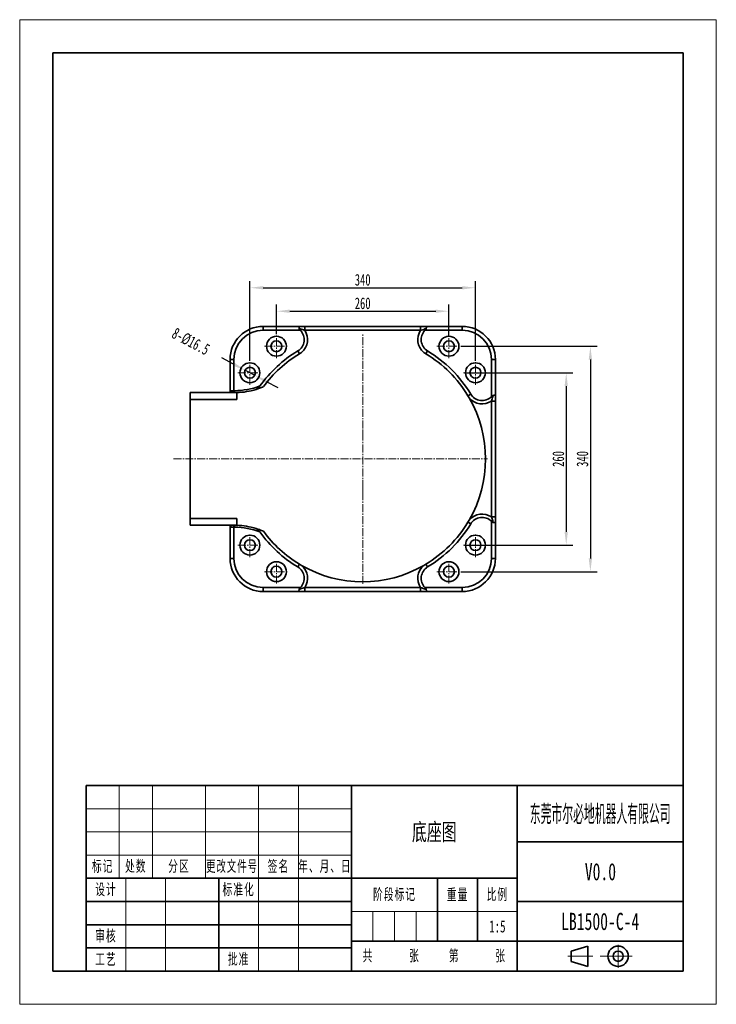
# Model space of a CAD drawing. Header units: millimetres. Extents: x -525 to 525, y -742 to 742.
import ezdxf
from ezdxf.enums import TextEntityAlignment as Align

# ---------------------------------------------------------------- set-up
doc = ezdxf.new("R2010")
doc.units = ezdxf.units.MM
doc.header["$PDSIZE"] = -5
doc.linetypes.add('点画线', pattern=[18, 12, -2, 2, -2])
doc.layers.get('0').update_dxf_attribs({"lineweight": 35})
for name, color, linetype, lineweight in [('中心线层', 1, '点画线', 18), ('尺寸线层', 3, 'Continuous', 18), ('粗实线层', 7, 'Continuous', 35), ('细实线层', 7, 'Continuous', 18)]:
    doc.layers.add(name, color=color, linetype=linetype, lineweight=lineweight)
doc.styles.add('标准', font='txt', dxfattribs={"width": 0.667})
doc.dimstyles.new('标准', dxfattribs={"dimscale": 5, "dimtxt": 3.5, "dimasz": 4, "dimexe": 2, "dimexo": 0, "dimtad": 1, "dimdsep": 46, "dimtxsty": '标准', "dimblk": '_CAXARROW', "dimcen": 0, "dimdle": 6, "dimazin": 2, "dimtfac": 0.707107, "dimtdec": 3, "dimtmove": 2, "dimatfit": 3, "dimfxl": 1, "dimfrac": 2, "dimtolj": 1, "dimarcsym": 1})

# ---------------------------------------------------------------- blocks, each defined once
blk = doc.blocks.new('*X8')
at = {"layer": '粗实线层'}
for p, q in [((95, 138.5), (-95, 138.5)), ((-95, 138.5), (-95, -138.5)), ((95, -138.5), (95, 138.5)), ((-95, -138.5), (95, -138.5))]:
    blk.add_line(p, q, dxfattribs=at)
at = {"layer": '细实线层'}
for p, q in [((105, 148.5), (-105, 148.5)), ((-105, 148.5), (-105, -148.5)), ((105, -148.5), (105, 148.5)), ((-105, -148.5), (105, -148.5))]:
    blk.add_line(p, q, dxfattribs=at)
blk = doc.blocks.new('*X9')
for p, q in [((-33.77, 6.04), (-28.68, 7.57)), ((-33.77, 2.96), (-33.77, 6.04)), ((-28.68, 1.43), (-28.68, 7.57)), ((-33.77, 2.96), (-28.68, 1.43))]:
    blk.add_line(p, q)
for radius in [3.07, 1.54]:
    blk.add_circle((-19.6, 4.5), radius)
at = {"layer": '中心线层'}
for p, q in [((-19.6, 1.04), (-19.6, 7.96)), ((-27.21, 4.5), (-34.79, 4.5)), ((-16.53, 4.5), (-24.97, 4.5)), ((-23.82, 4.5), (-15.37, 4.5))]:
    blk.add_line(p, q, dxfattribs=at)
at = {"layer": '粗实线层'}
for p, q in [((0, 56), (-180, 56)), ((-180, 56), (-180, 0)), ((-100, 56), (-100, 0)), ((-50, 56), (-50, 0)), ((0, 0), (0, 56)), ((0, 39), (-50, 39)), ((-50, 28), (-180, 28)), ((-140, 28), (-140, 0)), ((-74, 28), (-74, 9)), ((-62, 28), (-62, 9)), ((-100, 21), (-180, 21)), ((0, 21), (-50, 21)), ((-100, 14), (-180, 14)), ((0, 9), (-100, 9)), ((-100, 7), (-180, 7)), ((0, 0), (-180, 0))]:
    blk.add_line(p, q, dxfattribs=at)
at = {"layer": '细实线层'}
for p, q in [((-170, 56), (-170, 28)), ((-160, 56), (-160, 28)), ((-144, 56), (-144, 28)), ((-128, 56), (-128, 0)), ((-116, 56), (-116, 0)), ((-100, 49), (-180, 49)), ((-100, 42), (-180, 42)), ((-100, 35), (-180, 35)), ((-168, 28), (-168, 0)), ((-156, 28), (-156, 0)), ((-50, 18), (-100, 18)), ((-93.5, 18), (-93.5, 9)), ((-87, 18), (-87, 9)), ((-80.5, 18), (-80.5, 9))]:
    blk.add_line(p, q, dxfattribs=at)
at = {"layer": '尺寸线层', "attachment_point": 5, "line_spacing_factor": 1.15057, "style": '标准'}
for s, insert, char_height, width in [('\\T1.1;标记', (-175, 31.5), 3.403, 18), ('\\T1.1;处数', (-165, 31.5), 3.403, 18), ('\\T1.1;分区', (-152, 31.5), 3.403, 30), ('\\T1.1;{\\W0.597914;更改文件号}', (-136, 31.5), 3.4028, 30), ('\\T1.1;签名', (-122, 31.5), 3.403, 22), ('\\T1.1;{\\W0.612634;年、月、日}', (-108, 31.5), 3.4028, 30), ('\\T1.1;设计', (-174, 24.5), 3.403, 22), ('\\T1.1;标准化', (-134, 24.5), 3.403, 22), ('\\T1.1;阶段标记', (-87, 23), 3.403, 50), ('\\T1.1;重量', (-68, 23), 3.403, 22), ('\\T1.1;比例', (-56, 23), 3.403, 22), ('\\T1.1;审核', (-174, 10.5), 3.403, 22), ('\\T1.1;共', (-95, 4.5), 3.403, 8), ('\\T1.1;张', (-81, 4.5), 3.403, 8), ('\\T1.1;第', (-69, 4.5), 3.403, 8), ('\\T1.1;张', (-55, 4.5), 3.403, 8), ('\\T1.1;工艺', (-174, 3.5), 3.403, 22), ('\\T1.1;批准', (-134, 3.5), 3.403, 22)]:
    blk.add_mtext(s, dxfattribs=dict(at, insert=insert, char_height=char_height, width=width))
at = {"layer": '尺寸线层', "style": '标准'}
for tag, height, width, p in [('标记C', 3.63, 0.664996, (-175, 52.5)), ('处数C', 3.63, 0.664996, (-165, 52.5)), ('分区C', 3.63, 0.667, (-152, 52.5)), ('更改文件号C', 3.63, 0.498314, (-136, 52.5)), ('更改签名C', 3.63, 0.447537, (-122, 52.5)), ('更改日期C', 3.63, 0.610278, (-108, 52.5)), ('单位名称', 5.19, 0.667, (-25, 47.5)), ('标记B', 3.63, 0.664996, (-175, 45.5)), ('处数B', 3.63, 0.664996, (-165, 45.5)), ('分区B', 3.63, 0.667, (-152, 45.5)), ('更改文件号B', 3.63, 0.498314, (-136, 45.5)), ('更改签名B', 3.63, 0.447537, (-122, 45.5)), ('更改日期B', 3.63, 0.610278, (-108, 45.5)), ('图纸名称', 5.19, 0.667, (-75, 42)), ('标记A', 3.63, 0.664996, (-175, 38.5)), ('处数A', 3.63, 0.664996, (-165, 38.5)), ('分区A', 3.63, 0.667, (-152, 38.5)), ('更改文件号A', 3.63, 0.498314, (-136, 38.5)), ('更改签名A', 3.63, 0.447537, (-122, 38.5)), ('更改日期A', 3.63, 0.610278, (-108, 38.5)), ('材料名称', 5.19, 0.667, (-24.93, 30)), ('设计', 3.63, 0.667, (-162, 24.5)), ('设计日期', 3.63, 0.667, (-148, 24.5)), ('标准化', 3.63, 0.667, (-122, 24.5)), ('标准化日期', 3.63, 0.554163, (-108, 24.5)), ('图纸编号', 5.19, 0.667, (-25, 15)), ('阶段标记S', 3.63, 0.223769, (-96.75, 13.5)), ('阶段标记A', 3.63, 0.223769, (-90.25, 13.5)), ('阶段标记B', 3.63, 0.223769, (-83.75, 13.5)), ('阶段标记C', 3.63, 0.223769, (-77.25, 13.5)), ('重量', 3.63, 0.667, (-68, 13.5)), ('图纸比例', 3.63, 0.510551, (-56, 13.5)), ('审核', 3.63, 0.667, (-162, 10.5)), ('审核日期', 3.63, 0.667, (-148, 10.5)), ('页数', 3.63, 0.667, (-88, 4.5)), ('页码', 3.63, 0.667, (-62, 4.5)), ('工艺', 3.63, 0.667, (-162, 3.5)), ('工艺日期', 3.63, 0.667, (-148, 3.5)), ('批准', 3.63, 0.667, (-122, 3.5)), ('批准日期', 3.63, 0.667, (-108, 3.5))]:
    blk.add_attdef(tag, text='', height=height, dxfattribs=dict(at, width=width)).set_placement(p, align=Align.MIDDLE_CENTER)
blk = doc.blocks.new('_CAXARROW')
blk.add_hatch(color=0).paths.add_polyline_path([(0, 0), (-1, 0.125), (-1, -0.125)], flags=0)
blk = doc.blocks.new('*D122')
at = {"layer": 'Defpoints', "color": 0, "transparency": 16777216}
for p in [(122, 302.8), (-138, 268), (122, 265)]:
    blk.add_point(p, dxfattribs=at)
at = {"layer": '尺寸线层', "color": 0, "linetype": 'Continuous', "lineweight": -2, "transparency": 16777216}
for p, q in [((-138, 268), (-138, 312.8)), ((122, 265), (122, 312.8)), ((-118, 302.8), (102, 302.8))]:
    blk.add_line(p, q, dxfattribs=at)
at = {"layer": '尺寸线层', "color": 0, "lineweight": -2, "transparency": 16777216, "xscale": 20, "yscale": 20, "zscale": 20, "rotation": 180}
blk.add_blockref('_CAXARROW', (-138, 302.8), dxfattribs=at)
at = {"layer": '尺寸线层', "color": 0, "lineweight": -2, "transparency": 16777216, "xscale": 20, "yscale": 20, "zscale": 20}
blk.add_blockref('_CAXARROW', (122, 302.8), dxfattribs=at)
at = {"layer": '尺寸线层', "color": 0, "transparency": 16777216, "insert": (-8, 314.7), "char_height": 17.5, "attachment_point": 5, "style": '标准', "bg_fill": 3, "box_fill_scale": 1.1, "bg_fill_color": 256, "bg_fill_true_color": 13158600, "bg_fill_transparency": 0}
blk.add_mtext('\\A1;260', dxfattribs=at)
blk = doc.blocks.new('*D123')
at = {"layer": 'Defpoints', "color": 0, "transparency": 16777216}
for p in [(162, 338.2), (-178, 228), (162, 228)]:
    blk.add_point(p, dxfattribs=at)
at = {"layer": '尺寸线层', "color": 0, "linetype": 'Continuous', "lineweight": -2, "transparency": 16777216}
for p, q in [((-178, 228), (-178, 348.2)), ((162, 228), (162, 348.2)), ((-158, 338.2), (142, 338.2))]:
    blk.add_line(p, q, dxfattribs=at)
at = {"layer": '尺寸线层', "color": 0, "lineweight": -2, "transparency": 16777216, "xscale": 20, "yscale": 20, "zscale": 20, "rotation": 180}
blk.add_blockref('_CAXARROW', (-178, 338.2), dxfattribs=at)
at = {"layer": '尺寸线层', "color": 0, "lineweight": -2, "transparency": 16777216, "xscale": 20, "yscale": 20, "zscale": 20}
blk.add_blockref('_CAXARROW', (162, 338.2), dxfattribs=at)
at = {"layer": '尺寸线层', "color": 0, "transparency": 16777216, "insert": (-8, 350.1), "char_height": 17.5, "attachment_point": 5, "style": '标准', "bg_fill": 3, "box_fill_scale": 1.1, "bg_fill_color": 256, "bg_fill_true_color": 13158600, "bg_fill_transparency": 0}
blk.add_mtext('\\A1;340', dxfattribs=at)
blk = doc.blocks.new('*D124')
at = {"layer": 'Defpoints', "color": 0, "transparency": 16777216}
for p in [(145.3, 210), (145.3, -50), (298.8, -50)]:
    blk.add_point(p, dxfattribs=at)
at = {"layer": '尺寸线层', "color": 0, "linetype": 'Continuous', "lineweight": -2, "transparency": 16777216}
for p, q in [((145.3, 210), (308.8, 210)), ((298.8, 190), (298.8, -30)), ((145.3, -50), (308.8, -50))]:
    blk.add_line(p, q, dxfattribs=at)
at = {"layer": '尺寸线层', "color": 0, "lineweight": -2, "transparency": 16777216, "xscale": 20, "yscale": 20, "zscale": 20}
for p, rotation in [((298.8, 210), 90), ((298.8, -50), 270)]:
    blk.add_blockref('_CAXARROW', p, dxfattribs=dict(at, rotation=rotation))
at = {"layer": '尺寸线层', "color": 0, "transparency": 16777216, "insert": (286.9, 80), "char_height": 17.5, "attachment_point": 5, "rotation": 90, "style": '标准', "bg_fill": 3, "box_fill_scale": 1.1, "bg_fill_color": 256, "bg_fill_true_color": 13158600, "bg_fill_transparency": 0}
blk.add_mtext('\\A1;260', dxfattribs=at)
blk = doc.blocks.new('*D125')
at = {"layer": 'Defpoints', "color": 0, "transparency": 16777216}
for p in [(140, 250), (140, -90), (335.2, -90)]:
    blk.add_point(p, dxfattribs=at)
at = {"layer": '尺寸线层', "color": 0, "linetype": 'Continuous', "lineweight": -2, "transparency": 16777216}
for p, q in [((140, 250), (345.2, 250)), ((335.2, 230), (335.2, -70)), ((140, -90), (345.2, -90))]:
    blk.add_line(p, q, dxfattribs=at)
at = {"layer": '尺寸线层', "color": 0, "lineweight": -2, "transparency": 16777216, "xscale": 20, "yscale": 20, "zscale": 20}
for p, rotation in [((335.2, 250), 90), ((335.2, -90), 270)]:
    blk.add_blockref('_CAXARROW', p, dxfattribs=dict(at, rotation=rotation))
at = {"layer": '尺寸线层', "color": 0, "transparency": 16777216, "insert": (323.3, 80), "char_height": 17.5, "attachment_point": 5, "rotation": 90, "style": '标准', "bg_fill": 3, "box_fill_scale": 1.1, "bg_fill_color": 256, "bg_fill_true_color": 13158600, "bg_fill_transparency": 0}
blk.add_mtext('\\A1;340', dxfattribs=at)
blk = doc.blocks.new('*D126')
at = {"layer": 'Defpoints', "color": 0, "transparency": 16777216}
for p in [(-184.9, 213.6), (-171.2, 206.4)]:
    blk.add_point(p, dxfattribs=at)
at = {"layer": '尺寸线层', "color": 0, "linetype": 'Continuous', "lineweight": -2, "transparency": 16777216}
for p, q in [((-202.5, 223), (-220.2, 232.3)), ((-171.2, 206.4), (-184.9, 213.6)), ((-153.5, 197), (-135.8, 187.7))]:
    blk.add_line(p, q, dxfattribs=at)
at = {"layer": '尺寸线层', "color": 0, "lineweight": -2, "transparency": 16777216, "xscale": 20, "yscale": 20, "zscale": 20}
for p, rotation in [((-184.9, 213.6), 332.1064007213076), ((-171.2, 206.4), 152.1064007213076)]:
    blk.add_blockref('_CAXARROW', p, dxfattribs=dict(at, rotation=rotation))
at = {"layer": '尺寸线层', "color": 0, "transparency": 16777216, "insert": (-267.1, 257.2), "char_height": 17.5, "attachment_point": 5, "rotation": 332.1064, "style": '标准', "bg_fill": 3, "box_fill_scale": 1.1, "bg_fill_color": 256, "bg_fill_true_color": 13158600, "bg_fill_transparency": 0}
blk.add_mtext('\\A1;8-%%C16.5', dxfattribs=at)

msp = doc.modelspace()

# ---------------------------------------------------------------- linework, layer by layer
at = {"color": 7, "linetype": 'Continuous'}
for p, q in [((-197.682, 179.995), (-268.009, 179.995)), ((-268.009, -20.005), (-268.009, 179.995)), ((-197.682, 179.995), (-197.682, 169.795)), ((-197.682, 169.795), (-268.009, 169.795)), ((-268.009, -9.805), (-197.682, -9.805)), ((-197.682, -20.005), (-197.682, -9.805)), ((-268.009, -20.005), (-197.682, -20.005)), ((-208.009, -20.005), (-208.009, -70.005)), ((-207.331, -23.005), (-201.179, -23.005)), ((-202.009, -70.005), (-202.009, -20.005)), ((-201.179, -20.005), (-201.179, -23.005)), ((-202.009, -70.005), (-208.009, -70.005)), ((-105.874, -82.862), (-103.326, -78.622)), ((89.856, -82.862), (87.308, -78.622)), ((-158.009, -120.005), (-158.009, -114.005)), ((-101.893, -114.005), (-158.009, -114.005)), ((-95.344, -120.005), (-95.344, -114.005)), ((79.325, -114.005), (-95.344, -114.005)), ((79.325, -114.005), (79.325, -120.005)), ((141.991, -114.005), (85.874, -114.005)), ((141.991, -114.005), (141.991, -120.005)), ((-158.009, -120.005), (141.991, -120.005))]:
    msp.add_line(p, q, dxfattribs=at)
for centre, radius in [((-178.009, -50.005), 15), ((-178.009, -50.005), 8.25), ((-138.009, -90.005), 15), ((-138.009, -90.005), 8.25), ((121.991, -90.005), 8.25)]:
    msp.add_circle(centre, radius, dxfattribs=at)
for centre, radius, start, end in [((-188.009, -28.171), 20, 155.900223, 180), ((-201.178, -130.071), 107.067, 69.031962, 90.000173), ((-201.178, -130.071), 110.067, 72.892719, 88.182883), ((-8.009, 79.995), 185.053, 216.126402, 238.997281), ((-8.009, 79.995), 190, 215.409817, 238.997281), ((-158.009, -70.005), 50, 180, 270), ((-158.009, -70.005), 44, 180, 270), ((-116.176, -100.005), 20, 315.572996, 58.997281), ((-130.568, -123.948), 52.883, 54.870972, 58.993418), ((-8.009, 79.995), 185.23, 240.173295, 299.826702), ((-116.176, -100.005), 25.099, 326.096831, 50.285428), ((100.157, -100.005), 25.099, 129.714587, 213.903152), ((100.157, -100.005), 20, 121.002719, 224.427004), ((114.55, -123.949), 52.884, 121.006232, 125.128286)]:
    msp.add_arc(centre, radius, start, end, dxfattribs=at)
for points, knots in [([(-157.48, -29.106), (-159.532, -28.216), (-163.275, -26.716), (-167.093, -25.426), (-168.8, -24.876)], [0, 0, 0, 0, 29082.57785933, 52396.73246778, 52396.73246778, 52396.73246778, 52396.73246778]), ([(-168.8, -24.876), (-168.574, -24.947), (-168.105, -25.228), (-167.391, -25.717), (-166.617, -26.315), (-165.551, -27.201), (-164.245, -28.418), (-163.287, -29.501), (-162.865, -30.094)], [0, 0, 0, 0, 11902.26815542, 27096.93970312, 43689.87213927, 61010.56021337, 96804.82661168, 133405.44741554, 133405.44741554, 133405.44741554, 133405.44741554]), ([(-104.818, -120.005), (-104.692, -120.005), (-104.504, -119.801), (-104.349, -119.487), (-104.144, -118.924), (-103.945, -118.005), (-103.837, -117.202), (-103.791, -116.751)], [0, 0, 0, 0, 12240.47871253, 22336.22892493, 35382.36156231, 69949.85666272, 114154.15419394, 114154.15419394, 114154.15419394, 114154.15419394]), ([(-101.893, -114.005), (-102.297, -114.417), (-102.884, -115.051), (-103.536, -115.965), (-103.764, -116.485), (-103.791, -116.751)], [0, 0, 0, 0, 37441.8219877, 55731.50661857, 73060.87573074, 73060.87573074, 73060.87573074, 73060.87573074]), ([(-103.791, -116.751), (-103.035, -116.513), (-100.223, -115.585), (-97.423, -114.621), (-95.344, -114.005)], [0, 0, 0, 0, 14222.68021747, 53123.14186551, 53123.14186551, 53123.14186551, 53123.14186551]), ([(79.325, -114.005), (79.987, -114.201), (82.815, -115.079), (85.607, -116.067), (87.772, -116.751)], [0, 0, 0, 0, 12650.98826631, 54254.37558721, 54254.37558721, 54254.37558721, 54254.37558721]), ([(87.772, -116.751), (87.745, -116.485), (87.517, -115.965), (86.865, -115.051), (86.278, -114.417), (85.874, -114.005)], [0, 0, 0, 0, 17719.41593734, 36420.7937115, 74705.40633028, 74705.40633028, 74705.40633028, 74705.40633028]), ([(88.799, -120.005), (88.673, -120.005), (88.485, -119.801), (88.33, -119.487), (88.125, -118.924), (87.926, -118.005), (87.818, -117.202), (87.772, -116.751)], [0, 0, 0, 0, 12519.0821943, 22842.83214674, 36183.20611646, 71531.96825391, 116736.74358702, 116736.74358702, 116736.74358702, 116736.74358702])]:
    msp.add_open_spline(points, degree=3, knots=knots, dxfattribs=at)
at = {"layer": '中心线层'}
for p, q in [((-8.009, 112.245), (-8.009, 132.745)), ((-8.009, 27.245), (-8.009, 47.745)), ((-178.009, -68.005), (-178.009, -32.005)), ((-196.009, -50.005), (-160.009, -50.005)), ((-138.009, -108.005), (-138.009, -72.005)), ((121.991, -108.005), (121.991, -72.005)), ((-156.009, -90.005), (-120.009, -90.005))]:
    msp.add_line(p, q, dxfattribs=at)

# ---------------------------------------------------------------- block references
at = {"layer": '粗实线层', "xscale": 5, "yscale": 5, "zscale": 5}
msp.add_blockref('*X8', (0, 0), dxfattribs=at)
at = {"layer": '粗实线层'}
ref = msp.add_blockref('*X9', (475, -692.5), dxfattribs=dict(at, xscale=5, yscale=5, zscale=5))
ref.add_attrib('单位名称', '东莞市尔必地机器人有限公司', dxfattribs={"layer": '尺寸线层', "height": 25.95296, "style": '标准', "width": 0.483671}).set_placement((350, -455), align=Align.MIDDLE_CENTER)
ref.add_attrib('图纸名称', '底座图', dxfattribs={"layer": '尺寸线层', "height": 25.953, "style": '标准', "width": 0.667}).set_placement((100, -482.5), align=Align.MIDDLE_CENTER)
ref.add_attrib('图纸编号', 'LB1500-C-4', dxfattribs={"layer": '尺寸线层', "height": 25.953, "style": '标准', "width": 0.667}).set_placement((350, -617.5), align=Align.MIDDLE_CENTER)
ref.add_attrib('材料名称', 'V0.0', dxfattribs={"layer": '尺寸线层', "height": 25.953, "style": '标准', "width": 0.667}).set_placement((350.325, -542.5), align=Align.MIDDLE_CENTER)
ref.add_attrib('图纸比例', '1:5', dxfattribs={"layer": '尺寸线层', "height": 18.1671, "style": '标准', "width": 0.667}).set_placement((195, -625), align=Align.MIDDLE_CENTER)

# ---------------------------------------------------------------- next in the draw order: dimensions: what is measured, and where the dimension line sits
at = {"layer": '尺寸线层'}
dim = msp.add_linear_dim(base=(121.991, 302.812), p1=(-138.009, 267.995), p2=(121.991, 264.995), dimstyle='标准', override={"dimsah": 1, "dimtfill": 1, "dimtzin": 8}, dxfattribs=at)
dim.commit()
dim.dimension.update_dxf_attribs({"geometry": '*D122', "text_midpoint": (-8.009, 314.687)})
dim = msp.add_linear_dim(base=(298.776, -50.005), p1=(145.339, 209.995), p2=(145.339, -50.005), angle=270, dimstyle='标准', override={"dimsah": 1, "dimtfill": 1, "dimtzin": 8}, dxfattribs=at)
dim.commit()
dim.dimension.update_dxf_attribs({"geometry": '*D124', "text_midpoint": (286.901, 79.995)})

# ---------------------------------------------------------------- next in the draw order: dimensions: what is measured, and where the dimension line sits
dim = msp.add_linear_dim(base=(161.991, 338.178), p1=(-178.009, 227.995), p2=(161.991, 227.995), dimstyle='标准', override={"dimsah": 1, "dimtfill": 1, "dimtzin": 8}, dxfattribs=at)
dim.commit()
dim.dimension.update_dxf_attribs({"geometry": '*D123', "text_midpoint": (-8.009, 350.053)})

# ---------------------------------------------------------------- next in the draw order: linework, layer by layer
at = {"color": 7, "linetype": 'Continuous'}
for p, q in [((-95.344, 273.995), (-95.344, 279.995)), ((-95.344, 273.995), (79.325, 273.995)), ((79.325, 279.995), (79.325, 273.995)), ((85.874, 273.995), (141.991, 273.995)), ((141.991, 279.995), (141.991, 273.995)), ((-105.874, 242.853), (-103.326, 238.613)), ((89.856, 242.853), (87.308, 238.613))]:
    msp.add_line(p, q, dxfattribs=at)
msp.add_circle((121.991, 249.995), 8.25, dxfattribs=at)
for centre, radius, start, end in [((-116.176, 259.995), 20, 301.002719, 44.427004), ((-116.176, 259.995), 25.099, 309.714571, 33.903152), ((100.157, 259.995), 25.099, 146.096831, 230.285434), ((100.157, 259.995), 20, 135.572996, 238.997281), ((-130.568, 283.939), 52.883, 301.006502, 305.128903), ((114.55, 283.94), 52.884, 234.871648, 238.993717)]:
    msp.add_arc(centre, radius, start, end, dxfattribs=at)
for points, knots in [([(-104.818, 279.995), (-104.692, 279.995), (-104.504, 279.792), (-104.349, 279.478), (-104.144, 278.915), (-103.945, 277.996), (-103.837, 277.193), (-103.791, 276.742)], [0, 0, 0, 0, 11932.40770964, 21772.36175843, 34487.57352357, 68179.80713214, 111266.17730894, 111266.17730894, 111266.17730894, 111266.17730894]), ([(-95.344, 273.995), (-96.006, 274.192), (-98.834, 275.069), (-101.626, 276.058), (-103.791, 276.742)], [0, 0, 0, 0, 12062.24774466, 51729.53336046, 51729.53336046, 51729.53336046, 51729.53336046]), ([(-103.791, 276.742), (-103.764, 276.476), (-103.536, 275.956), (-102.884, 275.041), (-102.297, 274.408), (-101.893, 273.995)], [0, 0, 0, 0, 16916.03086787, 34769.50216425, 71318.31906587, 71318.31906587, 71318.31906587, 71318.31906587]), ([(87.772, 276.742), (87.016, 276.503), (84.205, 275.576), (81.404, 274.612), (79.325, 273.995)], [0, 0, 0, 0, 14153.21939533, 52863.69870486, 52863.69870486, 52863.69870486, 52863.69870486]), ([(85.874, 273.995), (86.278, 274.408), (86.865, 275.041), (87.517, 275.956), (87.745, 276.476), (87.772, 276.742)], [0, 0, 0, 0, 37391.33034512, 55656.35068252, 72962.35052831, 72962.35052831, 72962.35052831, 72962.35052831]), ([(88.799, 279.995), (88.673, 279.995), (88.485, 279.792), (88.33, 279.478), (88.125, 278.915), (87.926, 277.996), (87.818, 277.193), (87.772, 276.742)], [0, 0, 0, 0, 12208.67195208, 22278.18844801, 35290.42085273, 69768.09266585, 113857.52577587, 113857.52577587, 113857.52577587, 113857.52577587])]:
    msp.add_open_spline(points, degree=3, knots=knots, dxfattribs=at)
at = {"layer": '中心线层'}
for p, q in [((-8.009, -108.234), (-8.009, 268.225)), ((121.991, 231.995), (121.991, 267.995))]:
    msp.add_line(p, q, dxfattribs=at)

# ---------------------------------------------------------------- next in the draw order: dimensions: what is measured, and where the dimension line sits
at = {"layer": '尺寸线层'}
dim = msp.add_diameter_dim_2p(p1=(-171.16, 206.37), p2=(-184.859, 213.621), text='8-%%C16.5', dimstyle='标准', override={"dimsah": 1, "dimtfac": 1, "dimtfill": 1, "dimtzin": 8}, dxfattribs=at)
dim.commit()
dim.dimension.update_dxf_attribs({"geometry": '*D126', "text_midpoint": (-267.109, 257.159), "dimtype": 163})
dim = msp.add_linear_dim(base=(335.214, -90.005), p1=(139.991, 249.995), p2=(139.991, -90.005), angle=270, dimstyle='标准', override={"dimsah": 1, "dimtfill": 1, "dimtzin": 8}, dxfattribs=at)
dim.commit()
dim.dimension.update_dxf_attribs({"geometry": '*D125', "text_midpoint": (323.339, 79.995)})

# ---------------------------------------------------------------- next in the draw order: linework, layer by layer
at = {"color": 7, "linetype": 'Continuous'}
for p, q in [((141.991, 279.995), (-158.009, 279.995)), ((-158.009, 273.995), (-158.009, 279.995)), ((-158.009, 273.995), (-101.893, 273.995)), ((-208.009, 229.995), (-202.009, 229.995)), ((-208.009, 229.995), (-208.009, 179.995)), ((-202.009, 179.995), (-202.009, 229.995)), ((185.991, 229.995), (185.991, 173.879)), ((185.991, 229.995), (191.991, 229.995)), ((191.991, -70.005), (191.991, 229.995)), ((-201.179, 182.995), (-207.331, 182.995)), ((-201.179, 182.995), (-201.179, 179.995)), ((154.848, 177.86), (150.608, 175.313)), ((185.991, 167.33), (185.991, -7.339)), ((185.991, 167.33), (191.991, 167.33)), ((191.991, -7.339), (185.991, -7.339)), ((185.991, -13.888), (185.991, -70.005)), ((154.848, -17.869), (150.608, -15.322)), ((191.991, -70.005), (185.991, -70.005))]:
    msp.add_line(p, q, dxfattribs=at)
for centre, radius in [((-138.009, 249.995), 15), ((-138.009, 249.995), 8.25), ((121.991, 249.995), 15), ((-178.009, 209.995), 15), ((161.991, 209.995), 15), ((-178.009, 209.995), 8.25), ((161.991, 209.995), 8.25), ((161.991, -50.005), 15), ((161.991, -50.005), 8.25), ((121.991, -90.005), 15)]:
    msp.add_circle(centre, radius, dxfattribs=at)
for centre, radius, start, end in [((-158.009, 229.995), 50, 90, 180), ((-158.009, 229.995), 44, 90, 180), ((141.991, 229.995), 50, 0, 90), ((141.991, 229.995), 44, 0, 90), ((-8.009, 79.995), 190, 121.002719, 144.590185), ((-8.009, 79.995), 185.053, 121.002719, 143.873278), ((-8.009, 79.995), 185.053, 31.002719, 58.997281), ((-8.009, 79.995), 190, 31.002719, 58.997281), ((-188.009, 188.162), 20, 180, 204.099777), ((-201.178, 290.062), 107.067, 269.999847, 290.968042), ((-201.177, 290.056), 110.06, 271.817506, 287.110907), ((195.935, 202.555), 52.884, 211.006195, 215.128204), ((171.991, 188.162), 25.099, 219.714615, 303.903152), ((-8.009, 79.995), 185.23, 330.173295, 29.826699), ((171.991, 188.162), 20, 211.002719, 314.427004), ((195.935, -42.564), 52.884, 144.871654, 148.99372), ((171.991, -28.171), 25.099, 56.096831, 140.285434), ((171.991, -28.171), 20, 45.572996, 148.997281), ((-8.009, 79.995), 185.053, 301.002719, 328.997281), ((-8.009, 79.995), 190, 301.002719, 328.997281), ((141.991, -70.005), 50, 270, 0), ((141.991, -70.005), 44, 270, 0)]:
    msp.add_arc(centre, radius, start, end, dxfattribs=at)
for points, knots in [([(-162.865, 190.085), (-163.286, 189.493), (-164.243, 188.41), (-165.548, 187.195), (-166.612, 186.309), (-167.385, 185.712), (-168.1, 185.222), (-168.569, 184.94), (-168.795, 184.867)], [0, 0, 0, 0, 36042.00554013, 71291.61911586, 88350.4656148, 104695.95823784, 119673.79852933, 131449.96193074, 131449.96193074, 131449.96193074, 131449.96193074]), ([(-157.48, 189.098), (-159.53, 188.208), (-163.272, 186.711), (-167.088, 185.418), (-168.795, 184.867)], [0, 0, 0, 0, 28641.94568332, 51624.57193212, 51624.57193212, 51624.57193212, 51624.57193212]), ([(185.991, 167.33), (186.187, 167.992), (187.065, 170.82), (188.054, 173.612), (188.737, 175.777)], [0, 0, 0, 0, 12563.01340885, 53877.09115234, 53877.09115234, 53877.09115234, 53877.09115234]), ([(188.737, 175.777), (188.472, 175.75), (187.951, 175.522), (187.037, 174.87), (186.403, 174.283), (185.991, 173.879)], [0, 0, 0, 0, 17615.48936866, 36207.18124638, 74267.24987135, 74267.24987135, 74267.24987135, 74267.24987135]), ([(191.991, 176.804), (191.991, 176.678), (191.787, 176.49), (191.473, 176.335), (190.91, 176.13), (189.991, 175.931), (189.188, 175.823), (188.737, 175.777)], [0, 0, 0, 0, 12436.85075281, 22692.97661966, 35945.82318947, 71062.21912777, 115970.27891055, 115970.27891055, 115970.27891055, 115970.27891055]), ([(188.737, -15.786), (188.499, -15.03), (187.571, -12.219), (186.607, -9.418), (185.991, -7.339)], [0, 0, 0, 0, 14601.06245508, 54536.43760027, 54536.43760027, 54536.43760027, 54536.43760027]), ([(185.991, -13.888), (186.403, -14.292), (187.037, -14.879), (187.951, -15.531), (188.472, -15.759), (188.737, -15.786)], [0, 0, 0, 0, 38490.82524518, 57292.92988496, 75107.81395563, 75107.81395563, 75107.81395563, 75107.81395563]), ([(191.991, -16.813), (191.991, -16.687), (191.787, -16.499), (191.473, -16.344), (190.91, -16.139), (189.991, -15.94), (189.188, -15.832), (188.737, -15.786)], [0, 0, 0, 0, 12584.20508152, 22963.45528147, 36375.93795352, 71914.12708109, 117359.73085864, 117359.73085864, 117359.73085864, 117359.73085864])]:
    msp.add_open_spline(points, degree=3, knots=knots, dxfattribs=at)
at = {"layer": '中心线层'}
for p, q in [((-138.009, 231.995), (-138.009, 267.995)), ((-156.009, 249.995), (-120.009, 249.995)), ((103.991, 249.995), (139.991, 249.995)), ((-178.009, 191.995), (-178.009, 227.995)), ((161.991, 191.995), (161.991, 227.995)), ((-196.009, 209.995), (-160.009, 209.995)), ((143.991, 209.995), (179.991, 209.995)), ((-293.316, 79.995), (180.22, 79.995)), ((161.991, -68.005), (161.991, -32.005)), ((143.991, -50.005), (179.991, -50.005)), ((103.991, -90.005), (139.991, -90.005))]:
    msp.add_line(p, q, dxfattribs=at)

doc.saveas('drawing.dxf')
